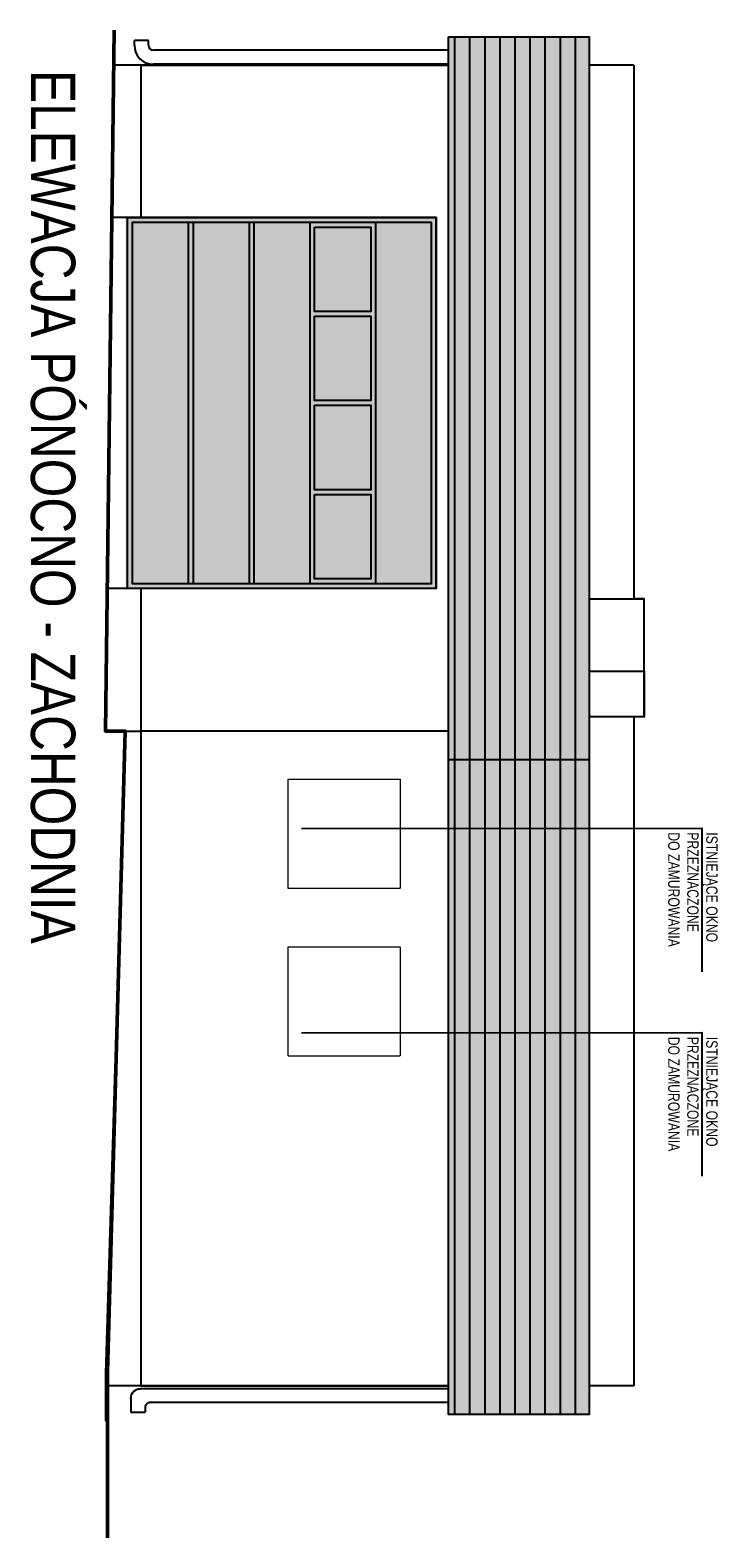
# Model space of a CAD drawing. Header units: centimetres. Extents: x 0 to 55409, y -2708 to 14680.
# Tile 8 of 215: x 24800 to 25526, y 4238 to 5825. Entities that reach past the tile are written whole.
import ezdxf

# ---------------------------------------------------------------- set-up
doc = ezdxf.new("R2010")
doc.units = ezdxf.units.CM
doc.header["$LTSCALE"] = 0.01
doc.set_wipeout_variables(frame=1)
doc.linetypes.add('DASHED2', pattern=[9.525, 6.35, -3.175])
for name, color, linetype in [('A-ELEWACJE', 3, 'Continuous'), ('A-Elewacje_wypełnienia', 7, 'Continuous'), ('A-OPISY', 70, 'Continuous'), ('A_Ściany istniejące', 9, 'Continuous'), ('CKOPIS_WIDOK', 3, 'Continuous')]:
    doc.layers.add(name, color=color, linetype=linetype)
doc.layers.add('A-Wyburzenia', color=35, linetype='DASHED2', lineweight=0)
doc.layers.add('CKK_LINIE', color=1, linetype='Continuous', plot=False)
doc.styles.add('Arial$001', font='arial.ttf', dxfattribs={"height": 1.872})
doc.styles.add('RomanS', font='romans.shx', dxfattribs={"width": 0.8})

# ---------------------------------------------------------------- blocks, each defined once
blk = doc.blocks.new('A$7E8813A3612197')
at = {"layer": 'A-ELEWACJE'}
for p, q in [((533, 0), (-2, 0)), ((533, 0), (533, -561.5)), ((533, -685.3), (533, -1389.4)), ((533, -1389.4), (-2, -1389.4))]:
    blk.add_line(p, q, dxfattribs=at)
at = {"layer": 'CKK_LINIE', "lineweight": 50}
blk.add_lwpolyline([(-14, 37), (-23.2, -700.5), (-2.5, -700.5), (-21, -1374.8), (-21, -1549.3)], dxfattribs=at)
at = {"layer": 'CKOPIS_WIDOK'}
for points in [[(533, -637.5), (544, -637.5), (544, -561.5), (533, -561.5)], [(533, -685.3), (544, -685.4), (544, -637.5)]]:
    blk.add_lwpolyline(points, dxfattribs=at)
blk = doc.blocks.new('A$7E8813B16203A2')
at = {"layer": 'A_Ściany istniejące'}
for points in [[(-472.3, -15), (-472.3, 35)], [(-481.5, -702.5), (-472.3, -15)], [(-460.4, -702.5), (-481.5, -702.5)], [(-460.7, -702.5), (-481.3, -1378.5)], [(-481.3, -1378.5), (-481.3, -1428.5)]]:
    blk.add_lwpolyline(points, dxfattribs=at)
blk.add_lwpolyline([(-458.3, -162.3), (-133.3, -162.3), (-133.3, -552.3), (-458.3, -552.3)], close=True, dxfattribs=at)
at = {"layer": 'CKOPIS_WIDOK'}
for p, q in [((-451.1, 19), (-451.1, 24)), ((-436.1, 19), (-436.1, 24)), ((-46.4, 16.7), (-46.4, -2)), ((-53.2, 14), (-431.1, 14)), ((-2, 0), (23.9, -703.5)), ((25.9, -703.5), (0, 0)), ((-52.4, -1), (-431.1, -1)), ((0, 0), (-2, 0)), ((0.6, -15), (-1.5, -15)), ((23.9, -702.5), (-444.3, -702.5)), ((-45.7, -702.5), (-74.5, -1393.4)), ((-43.7, -702.5), (-72.5, -1393.4)), ((23.9, -703.5), (25.9, -703.5)), ((-118.8, -1394.4), (-444.8, -1394.4)), ((-444.3, -1391.4), (-74.4, -1391.4)), ((-74.5, -1393.3), (-72.5, -1393.3)), ((-454.8, -1404.4), (-454.8, -1419)), ((-454.8, -1419), (-439.8, -1419))]:
    blk.add_line(p, q, dxfattribs=at)
for points in [[(-436.1, 24), (-451.1, 24)], [(-444.3, -2), (-472.3, -2)], [(-444.3, -2), (-444.3, -162.3)], [(-444.3, -2), (-1.9, -2)], [(-444.3, -552.3), (-444.3, -1391.4)], [(20.7, -563.5), (85.7, -563.5)], [(23.5, -639.5), (85.7, -639.5), (85.7, -563.5)], [(23.5, -639.5), (85.7, -639.5)], [(85.7, -639.5), (85.7, -687.4), (25.3, -687.4)], [(-460.4, -702.5), (-444.3, -702.5)], [(-54.7, -918), (-14.7, -918), (-14.7, -876), (-50.9, -876)], [(-61, -1117.1), (-23, -1117.1), (-23, -1073.5), (-59.2, -1073.5)], [(-444.3, -1391.4), (-481.3, -1391.4)], [(-118.8, -1391.4), (-118.8, -1411.4), (-106.8, -1411.4), (-106.8, -1391.4)], [(-94.9, -1394.4), (-106.8, -1394.4)], [(-94.9, -1394.4), (-90.8, -1394.4), (-90.8, -1409), (-94.8, -1409)], [(-90.8, -1394.4), (-90.8, -1391.4)], [(-94.9, -1409), (-106.8, -1409)]]:
    blk.add_lwpolyline(points, dxfattribs=at)
blk.add_lwpolyline([(-118.8, -1409), (-434.8, -1409, 0.414214), (-439.8, -1414), (-439.8, -1419)], format="xyb", dxfattribs=at)
for radius in [20, 5]:
    blk.add_arc((-431.1, 19), radius, 180, 270, dxfattribs=at)
at = {"layer": 'CKOPIS_WIDOK', "extrusion": (0, 0, -1)}
for centre, radius, start, end in [((46.5, 6.8), 9.84, 296.0729, 90.5508), ((444.8, -1404.4), 10, 0, 90), ((93.3, -1401.7), 7.5, 281.843, 77.7704)]:
    blk.add_arc(centre, radius, start, end, dxfattribs=at)

msp = doc.modelspace()

# ---------------------------------------------------------------- hatches: boundary and pattern name
at = {"layer": 'A-Elewacje_wypełnienia', "true_color": 0x383e42}
h = msp.add_hatch(color=250, dxfattribs=at)
h.dxf.hatch_style = 1
h.paths.add_polyline_path([(24900.768, 5237.354), (25227.768, 5237.354), (25227.768, 5627.354), (24900.768, 5627.354)])
h.paths.add_polyline_path([(25099.768, 5336.104), (25158.768, 5336.104), (25158.768, 5247.354), (25099.768, 5247.354)])
h.paths.add_polyline_path([(25099.768, 5429.854), (25158.768, 5429.854), (25158.768, 5341.104), (25099.768, 5341.104)])
h.paths.add_polyline_path([(25099.768, 5523.604), (25158.768, 5523.604), (25158.768, 5434.854), (25099.768, 5434.854)])
h.paths.add_polyline_path([(25099.768, 5617.354), (25158.768, 5617.354), (25158.768, 5528.604), (25099.768, 5528.604)])
at = {"layer": 'A-Elewacje_wypełnienia', "lineweight": -3}
h = msp.add_hatch(color=256, dxfattribs=at)
h.set_gradient(color1=(76, 114, 153), color2=(174, 215, 255), rotation=270, tint=1)
h.paths.add_polyline_path([(25099.768, 5617.354), (25158.768, 5617.354), (25158.768, 5528.604), (25099.768, 5528.604)])
h = msp.add_hatch(color=256, dxfattribs=at)
h.set_gradient(color1=(76, 114, 153), color2=(174, 215, 255), rotation=270, tint=1)
h.paths.add_polyline_path([(25099.768, 5523.604), (25158.768, 5523.604), (25158.768, 5434.854), (25099.768, 5434.854)])
h = msp.add_hatch(color=256, dxfattribs=at)
h.set_gradient(color1=(76, 114, 153), color2=(174, 215, 255), rotation=270, tint=1)
h.paths.add_polyline_path([(25099.768, 5429.854), (25158.768, 5429.854), (25158.768, 5341.104), (25099.768, 5341.104)])
h = msp.add_hatch(color=256, dxfattribs=at)
h.set_gradient(color1=(76, 114, 153), color2=(174, 215, 255), rotation=270, tint=1)
h.paths.add_polyline_path([(25099.768, 5336.104), (25158.768, 5336.104), (25158.768, 5247.354), (25099.768, 5247.354)])

# ---------------------------------------------------------------- linework, layer by layer
at = {"layer": 'A-ELEWACJE', "color": 1, "lineweight": 50}
msp.add_lwpolyline([(24881.768, 4238.352), (24881.768, 4412.836), (24900.312, 5087.104), (24879.608, 5087.104), (24888.768, 5824.562)], dxfattribs=at)
at = {"layer": 'A-ELEWACJE'}
for points in [[(25227.768, 5627.354), (24886.319, 5627.354), (24881.474, 5237.354), (25227.768, 5237.354)], [(25222.768, 5622.354), (24907.768, 5622.354), (24907.768, 5242.354), (25222.768, 5242.354)], [(25099.768, 5617.354), (25158.768, 5617.354), (25158.768, 5528.604), (25099.768, 5528.604)], [(25099.768, 5523.604), (25158.768, 5523.604), (25158.768, 5434.854), (25099.768, 5434.854)], [(25099.768, 5429.854), (25158.768, 5429.854), (25158.768, 5341.104), (25099.768, 5341.104)], [(25099.768, 5336.104), (25158.768, 5336.104), (25158.768, 5247.354), (25099.768, 5247.354)]]:
    msp.add_lwpolyline(points, close=True, dxfattribs=at)
for points in [[(24966.768, 5622.354), (24966.768, 5242.354)], [(24971.768, 5622.354), (24971.768, 5242.354)], [(25030.768, 5622.354), (25030.768, 5242.354)], [(25035.768, 5622.354), (25035.768, 5242.354)], [(25094.768, 5622.354), (25094.768, 5242.354)], [(25163.768, 5622.354), (25163.768, 5242.354)]]:
    msp.add_lwpolyline(points, dxfattribs=at)
at = {"layer": 'A-Wyburzenia', "ltscale": 2}
for points in [[(25071.768, 5036.605), (25189.768, 5036.605), (25189.768, 4921.607), (25071.768, 4921.607)], [(25071.768, 4860.104), (25189.768, 4860.104), (25189.768, 4745.106), (25071.768, 4745.106)]]:
    msp.add_lwpolyline(points, close=True, dxfattribs=at)

# ---------------------------------------------------------------- block references
at = {"color": 7}
msp.add_blockref('A$7E8813B16203A2', (25361.061, 5789.604), dxfattribs=at)
at = {"layer": 'A-ELEWACJE'}
msp.add_blockref('A$7E8813A3612197', (24902.768, 5787.604), dxfattribs=at)

# ---------------------------------------------------------------- texts
at = {"layer": 'A-OPISY', "style": 'Arial$001', "width": 0.8}
msp.add_text('ELEWACJA PÓNOCNO - ZACHODNIA', height=46.70802, rotation=270, dxfattribs=at).set_placement((24801.072, 5782.629))
at = {"layer": 'A-OPISY', "char_height": 12, "width": 294.53711, "attachment_point": 1, "rotation": 270, "style": 'RomanS'}
for insert in [(25523.965, 4980.631), (25523.965, 4765.549)]:
    msp.add_mtext('\\pxi-3,l3,ql,t3;{\\Fic-simplex.shx;ISTNIEJĄCE OKNO \\P\\pxi-3,l3,ql,t3;PRZEZNACZONE\\P\\pxi-3,l3,ql,t3;DO ZAMUROWANIA}', dxfattribs=dict(at, insert=insert))

# ---------------------------------------------------------------- next in the draw order: wipeouts: each hides what was drawn before it
msp.add_wipeout([(25388.768, 5817.604), (25240.768, 5817.604), (25240.768, 4368.252), (25388.768, 4368.252)]).dxf.layer = 'A-ELEWACJE'

# ---------------------------------------------------------------- next in the draw order: hatches: boundary and pattern name
at = {"layer": 'A-Elewacje_wypełnienia'}
h = msp.add_hatch(dxfattribs=at)
h.set_pattern_fill('ANSI31', color=256, scale=5, angle=45)
h.set_pattern_definition([(90, (24898.105, 36152.488), (-15.875, 5e-15), [])])
h.paths.add_polyline_path([(25388.768, 5817.604), (25388.768, 4368.252), (25240.768, 4368.252), (25240.768, 5817.604)])
at = {"layer": 'A-Elewacje_wypełnienia', "true_color": 0x383e42}
h = msp.add_hatch(color=250, dxfattribs=at)
h.dxf.hatch_style = 1
h.paths.add_polyline_path([(25388.768, 5817.604), (25388.768, 4368.252), (25240.768, 4368.252), (25240.768, 5817.604)])

# ---------------------------------------------------------------- next in the draw order: linework, layer by layer
at = {"layer": 'A-ELEWACJE'}
msp.add_lwpolyline([(25240.768, 5817.604), (25388.768, 5817.604), (25388.768, 4368.252), (25240.768, 4368.252)], close=True, dxfattribs=at)
msp.add_lwpolyline([(25240.768, 5057.104), (25388.768, 5057.104)], dxfattribs=at)
at = {"layer": 'A-OPISY'}
for points in [[(25085.915, 4984.636), (25507.363, 4985.125), (25507.363, 4833.913)], [(25085.915, 4769.554), (25507.363, 4770.043), (25507.363, 4618.83)]]:
    msp.add_lwpolyline(points, dxfattribs=at)

doc.saveas('drawing.dxf')
